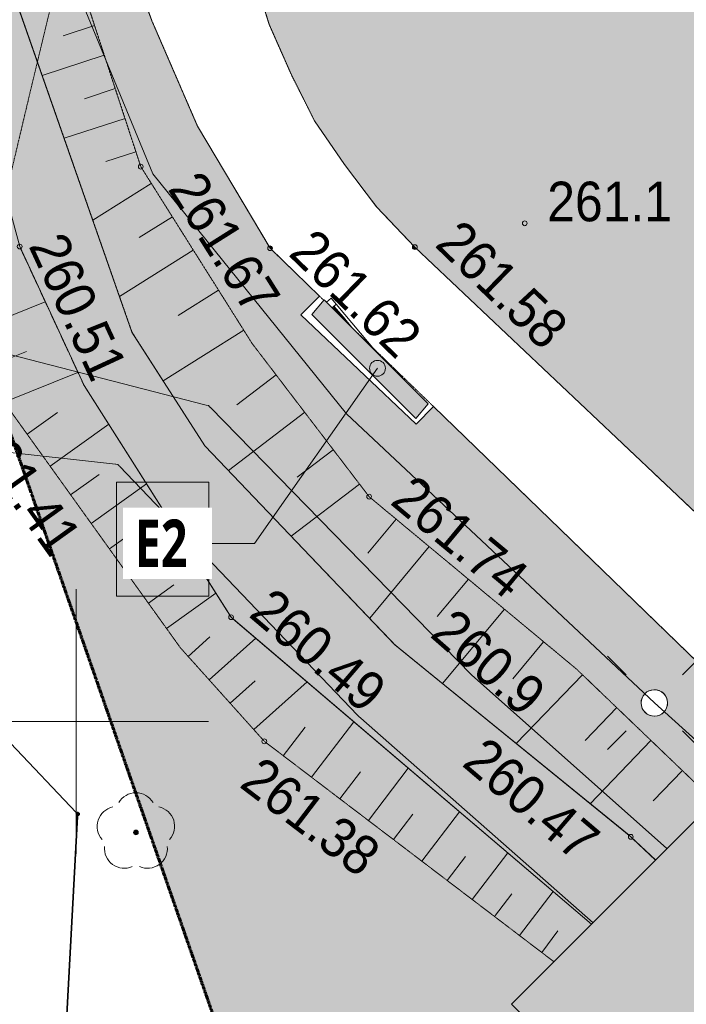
# Model space of a CAD drawing. Header units: millimetres. Extents: x -188930 to 271134, y -158090 to 283816.
# Tile 11 of 256: x -48343 to -35742, y 31502 to 50124. Entities that reach past the tile are written whole.
import ezdxf

# ---------------------------------------------------------------- set-up
doc = ezdxf.new("R2010")
doc.units = ezdxf.units.MM
for name, pattern in [('AA_ZAKRES', [5, 3, -1, 0, -1]), ('IMPORT-217-500 _2_', [4, 0, -1, 3, 0]), ('IMPORT-218-500', [2, 1, -1]), ('IMPORT-823-500', [3.5, 2.5, -1])]:
    doc.linetypes.add(name, pattern=pattern)
for name, color, linetype, lineweight in [('203-Punkt załamania granicy działki nie stabilizowany', 7, 'Continuous', 9), ('218-Granica użytku-2', 94, 'IMPORT-218-500', 9), ('25_2021_Modlnica_staw_dz223_mdcp_19042022_dwg-1', 7, 'Continuous', 9), ('A-DETL-GENF-1', 47, 'Continuous', 9), ('A-DETL-GENF-2', 141, 'Continuous', 9), ('A-DETL-GENF-3', 94, 'Continuous', 9), ('A-DETL-GENF-4', 9, 'Continuous', 9), ('A-DETL-THIN', 151, 'Continuous', 9), ('A-GENM', 13, 'Continuous', 9), ('EDZPD_219-1', 1, 'Continuous', 9), ('EDZPD_219-2', 94, 'Continuous', 9), ('EPUPR_250-1', 211, 'Continuous', 35), ('G-ANNO-TEXT-1', 170, 'Continuous', 9), ('G-ANNO-TEXT-2', 5, 'Continuous', 9), ('latarnia _punkt_', 7, 'Continuous', 9), ('przewód elektroenergetyczny _linia_-1', 1, 'Continuous', 9), ('punkt wysokościowy naturalny-Atr2', 7, 'Continuous', 9), ('PZT_ZAKRES', 10, 'AA_ZAKRES', 70), ('SDRPK_423-1', 7, 'IMPORT-217-500 _2_', 9), ('SZWPW_849-1', 4, 'Continuous', 9), ('SZZPZ_922', 7, 'Continuous', 9), ('SZZPZ_922-1', 94, 'Continuous', 9), ('Warstwa 60', 7, 'Continuous', 9), ('WUKPS_403', 7, 'Continuous', 9), ('WUKPS_820', 7, 'Continuous', 9), ('WUKPS_823-1', 7, 'IMPORT-823-500', 9), ('WUKPS_824-1', 7, 'IMPORT-823-500', 9), ('WWRPP_801', 7, 'Continuous', 9)]:
    doc.layers.add(name, color=color, linetype=linetype, lineweight=lineweight)
doc.styles.add('@Malgun Gothic_B', font='malgunbd.ttf', dxfattribs={"width": 0.75, "height": 900})
doc.styles.add('Arial_10', font='arial.ttf', dxfattribs={"width": 0.9, "height": 750})

# ---------------------------------------------------------------- blocks, each defined once
blk = doc.blocks.new('25_2021_Modlnica_staw_dz223_mdcp_19042022_dwg_SM01-V16-PZT-dwg')
at = {"layer": 'latarnia _punkt_'}
for p, q in [((-5300, 5310), (-8830, 8840)), ((5310, 5310), (8840, 8840)), ((-5300, -5300), (-8830, -8830)), ((5310, -5300), (8840, -8830))]:
    blk.add_line(p, q, dxfattribs=at)
blk.add_circle((0, 0), 2500, dxfattribs=at)
blk = doc.blocks.new('25_2021_Modlnica_staw_dz223_mdcp_19042022_dwg_922_38-1961500-PZT-dwg')
at = {"layer": 'SZZPZ_922'}
blk.add_hatch(color=256, dxfattribs=at).paths.add_polyline_path([(-12, -43), (22, -39), (32, -32), (45, 0), (43, 12), (32, 32), (0, 45), (-12, 43), (-32, 32), (-43, 12), (-43, -12), (-32, -32), (-19, -39)])
at = {"layer": 'SZZPZ_922-1'}
blk.add_circle((0, 0), 45, dxfattribs=at)
for centre, start, end in [((0, 375), 30.1471, 149.8529), ((-357, 116), 102.1471, 221.8529), ((357, 116), 318.1471, 77.8529), ((-220, -303), 174.1472, 293.8529), ((220, -303), 246.1471, 5.8529)]:
    blk.add_arc(centre, 375, start, end, dxfattribs=at)
blk = doc.blocks.new('25_2021_Modlnica_staw_dz223_mdcp_19042022_dwg_140_12-1961603-PZT-dwg')
at = {"layer": 'WUKPS_403'}
blk.add_circle((0, 0), 45, dxfattribs=at)
blk = doc.blocks.new('25_2021_Modlnica_staw_dz223_mdcp_19042022_dwg_140_41-1961633-PZT-dwg')
at = {"layer": 'WUKPS_403'}
blk.add_circle((0, 0), 45, dxfattribs=at)
blk = doc.blocks.new('25_2021_Modlnica_staw_dz223_mdcp_19042022_dwg_140_42-1961634-PZT-dwg')
at = {"layer": 'WUKPS_403'}
blk.add_circle((0, 0), 45, dxfattribs=at)
blk = doc.blocks.new('25_2021_Modlnica_staw_dz223_mdcp_19042022_dwg_140_43-1961635-PZT-dwg')
at = {"layer": 'WUKPS_403'}
blk.add_circle((0, 0), 45, dxfattribs=at)
blk = doc.blocks.new('25_2021_Modlnica_staw_dz223_mdcp_19042022_dwg_140_82-1961675-PZT-dwg')
at = {"layer": 'WUKPS_403'}
blk.add_circle((0, 0), 45, dxfattribs=at)
blk = doc.blocks.new('25_2021_Modlnica_staw_dz223_mdcp_19042022_dwg_140_100-1961694-PZT-dwg')
at = {"layer": 'WUKPS_403'}
blk.add_circle((0, 0), 45, dxfattribs=at)
blk = doc.blocks.new('25_2021_Modlnica_staw_dz223_mdcp_19042022_dwg_140_130-1961724-PZT-dwg')
at = {"layer": 'WWRPP_801'}
blk.add_circle((0, 0), 45, dxfattribs=at)
blk = doc.blocks.new('25_2021_Modlnica_staw_dz223_mdcp_19042022_dwg_140_210-1961804-PZT-dwg')
at = {"layer": 'WUKPS_403'}
blk.add_hatch(color=256, dxfattribs=at).paths.add_polyline_path([(35, -22), (43, -12), (43, 12), (32, 32), (0, 45), (-27, 29), (16, -10), (25, -16)])
blk.add_circle((0, 0), 45, dxfattribs=at)
blk = doc.blocks.new('25_2021_Modlnica_staw_dz223_mdcp_19042022_dwg_140_211-1961805-PZT-dwg')
at = {"layer": 'WUKPS_403'}
blk.add_hatch(color=256, dxfattribs=at).paths.add_polyline_path([(32, -32), (43, 1), (-43, 2), (-43, -12), (-32, -32), (-12, -43), (31, -32)])
blk.add_circle((0, 0), 45, dxfattribs=at)
blk = doc.blocks.new('25_2021_Modlnica_staw_dz223_mdcp_19042022_dwg_203-1961430-PZT-dwg')
at = {"layer": '203-Punkt załamania granicy działki nie stabilizowany'}
blk.add_hatch(color=256, dxfattribs=at).paths.add_polyline_path([(-37, -448), (305, -331), (444, -74), (396, 174), (37, 448), (-246, 377), (-444, 74), (-246, -357)])
blk = doc.blocks.new('25_2021_Modlnica_staw_dz223_mdcp_19042022_dwg-1821906-PZT-dwg')
at = {"layer": '218-Granica użytku-2', "flags": 128}
blk.add_lwpolyline([(-7430047, 2311144), (-7431836, 2308788), (-7441932, 2310093), (-7463271, 2304114), (-7469603, 2300999), (-7475568, 2295814), (-7496356, 2270945)], dxfattribs=at)
at = {"layer": 'EDZPD_219-1'}
for p, q in [((-7497265, 2272029), (-7492726, 2268100)), ((-7494759, 2267863), (-7498157, 2270056)), ((-7492778, 2261578), (-7494709, 2267797)), ((-7490541, 2256077), (-7492748, 2261497))]:
    blk.add_line(p, q, dxfattribs=at)
at = {"layer": 'EDZPD_219-1', "flags": 128}
for points in [[(-7492726, 2268100), (-7492693, 2268071), (-7492680, 2268031)], [(-7492679, 2268029), (-7490512, 2261296), (-7488664, 2256710)], [(-7494712, 2267804), (-7494723, 2267839), (-7494755, 2267861)], [(-7492748, 2261497), (-7492765, 2261538), (-7492778, 2261578)]]:
    blk.add_lwpolyline(points, dxfattribs=at)
at = {"layer": 'EDZPD_219-2'}
for p, q in [((-7498358, 2262298), (-7498886, 2264022)), ((-7500222, 2258952), (-7498367, 2262219))]:
    blk.add_line(p, q, dxfattribs=at)
at = {"layer": 'EDZPD_219-2', "flags": 128}
blk.add_lwpolyline([(-7498367, 2262219), (-7498345, 2262258), (-7498358, 2262298)], dxfattribs=at)
at = {"layer": 'EPUPR_250-1'}
for p, q in [((-7498886, 2264022), (-7498358, 2262298)), ((-7498367, 2262219), (-7500222, 2258952))]:
    blk.add_line(p, q, dxfattribs=at)
at = {"layer": 'EPUPR_250-1', "flags": 128}
blk.add_lwpolyline([(-7498358, 2262298), (-7498345, 2262258), (-7498367, 2262219)], dxfattribs=at)
at = {"layer": 'przewód elektroenergetyczny _linia_-1', "flags": 128}
blk.add_lwpolyline([(-7422540, 2248438), (-7422400, 2257881), (-7422625, 2261132), (-7426663, 2270480), (-7430804, 2274976), (-7436786, 2278824), (-7438169, 2279524), (-7444190, 2280666), (-7456347, 2281489), (-7459724, 2281953), (-7466695, 2283657), (-7477669, 2288225), (-7482361, 2288516), (-7486043, 2286640), (-7487416, 2284196), (-7490591, 2279566), (-7491404, 2276295), (-7491678, 2272466), (-7490425, 2266771), (-7487651, 2259281), (-7486876, 2257312)], dxfattribs=at)
at = {"layer": 'SDRPK_423-1'}
for p, q in [((-7489853, 2268884), (-7490309, 2270177)), ((-7487872, 2269046), (-7487866, 2269025)), ((-7487861, 2269011), (-7487848, 2268976)), ((-7487848, 2268976), (-7482719, 2254967)), ((-7484669, 2254194), (-7489596, 2268158))]:
    blk.add_line(p, q, dxfattribs=at)
at = {"layer": 'SDRPK_423-1', "flags": 128}
for points in [[(-7490326, 2270261), (-7490522, 2272897), (-7490406, 2275063), (-7490301, 2276002), (-7489971, 2277260)], [(-7487993, 2276869), (-7488452, 2274009), (-7488500, 2272977), (-7488497, 2271997), (-7488358, 2271011), (-7488170, 2270021), (-7487876, 2269059)], [(-7490309, 2270177), (-7490323, 2270217), (-7490326, 2270256)]]:
    blk.add_lwpolyline(points, dxfattribs=at)
at = {"layer": 'SZWPW_849-1'}
for p, q in [((-7494547, 2272309), (-7494546, 2272348)), ((-7490578, 2256065), (-7494076, 2264259)), ((-7489181, 2257220), (-7489193, 2257246)), ((-7489162, 2257172), (-7489175, 2257207)), ((-7488955, 2256612), (-7489162, 2257172))]:
    blk.add_line(p, q, dxfattribs=at)
at = {"layer": 'SZWPW_849-1', "flags": 128}
for points in [[(-7489195, 2257253), (-7491551, 2262452), (-7493092, 2267423), (-7493367, 2269962), (-7492444, 2277275), (-7492007, 2279168)], [(-7494097, 2264341), (-7494627, 2269462), (-7494547, 2272309)], [(-7494081, 2264272), (-7494092, 2264297), (-7494096, 2264337)]]:
    blk.add_lwpolyline(points, dxfattribs=at)
at = {"layer": 'Warstwa 60'}
for p, q in [((-7496479, 2266076), (-7498359, 2262297)), ((-7498359, 2262297), (-7496479, 2266076)), ((-7498359, 2262297), (-7498387, 2262241)), ((-7498387, 2262241), (-7498359, 2262297))]:
    blk.add_line(p, q, dxfattribs=at)
at = {"layer": 'Warstwa 60', "flags": 128}
blk.add_lwpolyline([(-7499831, 2264952), (-7497592, 2263838), (-7495354, 2262724)], dxfattribs=at)
blk.add_lwpolyline([(-7498387, 2262241), (-7498706, 2261599)], close=True, dxfattribs=at)
at = {"layer": 'WUKPS_820'}
for p, q in [((-7491415, 2275467), (-7492033, 2275558)), ((-7492724, 2275061), (-7491501, 2274882)), ((-7491598, 2274224), (-7492202, 2274312)), ((-7492881, 2273813), (-7491683, 2273638)), ((-7491780, 2272980), (-7492372, 2273066)), ((-7493086, 2272186), (-7491786, 2272316)), ((-7491711, 2271574), (-7492446, 2271500)), ((-7494578, 2271204), (-7495974, 2271310)), ((-7493276, 2270668), (-7491637, 2270832)), ((-7496029, 2270577), (-7495314, 2270523)), ((-7491548, 2269942), (-7492447, 2269852)), ((-7494620, 2269734), (-7496084, 2269845)), ((-7496000, 2269113), (-7495306, 2269225)), ((-7493249, 2268872), (-7491458, 2269051)), ((-7494536, 2268598), (-7495882, 2268381)), ((-7491288, 2268024), (-7492203, 2267848)), ((-7495776, 2267722), (-7495122, 2267828)), ((-7494400, 2267269), (-7495669, 2267064)), ((-7492901, 2266805), (-7491119, 2267148)), ((-7495575, 2266478), (-7494957, 2266578)), ((-7490951, 2266272), (-7491793, 2266110)), ((-7494270, 2266013), (-7495468, 2265819)), ((-7492391, 2265161), (-7490796, 2265469)), ((-7495373, 2265234), (-7494791, 2265328)), ((-7494148, 2264831), (-7495279, 2264648)), ((-7490471, 2264567), (-7491235, 2264231)), ((-7495148, 2263994), (-7494616, 2264141)), ((-7493848, 2263736), (-7494990, 2263421)), ((-7491755, 2263112), (-7490143, 2263823)), ((-7494832, 2262848), (-7494223, 2263016)), ((-7489755, 2262942), (-7490596, 2262572)), ((-7493349, 2262563), (-7494654, 2262202)), ((-7491072, 2261392), (-7489397, 2262130)), ((-7494376, 2261513), (-7493767, 2261813)), ((-7492894, 2261493), (-7494078, 2260909)), ((-7489009, 2261250), (-7489842, 2260883)), ((-7493780, 2260304), (-7493204, 2260588)), ((-7490330, 2259755), (-7488630, 2260364)), ((-7492365, 2260251), (-7493482, 2259700)), ((-7493217, 2259163), (-7492673, 2259431)), ((-7488327, 2259519), (-7489142, 2259227)), ((-7491865, 2259079), (-7492919, 2258559)), ((-7489585, 2258115), (-7488024, 2258675)), ((-7492654, 2258022), (-7492142, 2258274)), ((-7491394, 2257975), (-7492389, 2257484)), ((-7487746, 2257900), (-7488495, 2257632)), ((-7492157, 2257014), (-7491673, 2257253)), ((-7490953, 2256941), (-7491892, 2256477)), ((-7491660, 2256007), (-7491204, 2256233))]:
    blk.add_line(p, q, dxfattribs=at)
at = {"layer": 'WUKPS_823-1'}
for p, q in [((-7491817, 2272731), (-7491823, 2272687)), ((-7491823, 2272680), (-7491819, 2272644)), ((-7490748, 2265220), (-7490747, 2265211)), ((-7494584, 2261951), (-7494578, 2261927)), ((-7494572, 2261910), (-7494566, 2261897)), ((-7494564, 2261893), (-7494559, 2261884)), ((-7494556, 2261878), (-7491530, 2255743))]:
    blk.add_line(p, q, dxfattribs=at)
at = {"layer": 'WUKPS_823-1', "flags": 128}
for points in [[(-7489288, 2286342), (-7491137, 2277370), (-7491817, 2272731)], [(-7491819, 2272644), (-7491429, 2268754), (-7490748, 2265220)], [(-7496088, 2269654), (-7495208, 2264209), (-7494587, 2261959)], [(-7490745, 2265205), (-7490740, 2265177), (-7490729, 2265151)], [(-7490723, 2265137), (-7488681, 2260505), (-7487465, 2257114)]]:
    blk.add_lwpolyline(points, dxfattribs=at)
at = {"layer": 'WUKPS_824-1'}
for p, q in [((-7494546, 2272348), (-7494547, 2272309)), ((-7494076, 2264259), (-7490578, 2256065)), ((-7489193, 2257246), (-7489181, 2257220)), ((-7489175, 2257207), (-7489162, 2257172)), ((-7489162, 2257172), (-7488955, 2256612))]:
    blk.add_line(p, q, dxfattribs=at)
at = {"layer": 'WUKPS_824-1', "flags": 128}
for points in [[(-7492007, 2279168), (-7492444, 2277275), (-7493367, 2269962), (-7493092, 2267423), (-7491551, 2262452), (-7489195, 2257253)], [(-7494547, 2272309), (-7494627, 2269462), (-7494097, 2264341)], [(-7494096, 2264337), (-7494092, 2264297), (-7494081, 2264272)]]:
    blk.add_lwpolyline(points, dxfattribs=at)
for name, p, rotation in [('25_2021_Modlnica_staw_dz223_mdcp_19042022_dwg_140_100-1961694-PZT-dwg', (-7491823, 2272687), 279.1800677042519), ('25_2021_Modlnica_staw_dz223_mdcp_19042022_dwg_140_41-1961633-PZT-dwg', (-7494546, 2272354), 257.0026189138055), ('25_2021_Modlnica_staw_dz223_mdcp_19042022_dwg_140_210-1961804-PZT-dwg', (-7490323, 2270217), 321.4684371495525), ('25_2021_Modlnica_staw_dz223_mdcp_19042022_dwg_140_211-1961805-PZT-dwg', (-7487863, 2269017), 289.4372716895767), ('25_2021_Modlnica_staw_dz223_mdcp_19042022_dwg_140_130-1961724-PZT-dwg', (-7485803, 2268494), 333.5405744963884), ('25_2021_Modlnica_staw_dz223_mdcp_19042022_dwg_140_82-1961675-PZT-dwg', (-7490740, 2265177), 287.3031198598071), ('25_2021_Modlnica_staw_dz223_mdcp_19042022_dwg_140_42-1961634-PZT-dwg', (-7494092, 2264297), 268.3959437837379), ('25_2021_Modlnica_staw_dz223_mdcp_19042022_dwg_922_38-1961500-PZT-dwg', (-7497516, 2261455), 333.5405744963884), ('25_2021_Modlnica_staw_dz223_mdcp_19042022_dwg_140_12-1961603-PZT-dwg', (-7494575, 2261916), 284.8815211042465), ('25_2021_Modlnica_staw_dz223_mdcp_19042022_dwg_140_43-1961635-PZT-dwg', (-7489178, 2257213), 293.1182473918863)]:
    blk.add_blockref(name, p, dxfattribs=dict(rotation=rotation))
at = {"xscale": 0.1, "yscale": 0.1, "zscale": 0.1, "rotation": 333.5405744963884}
for name, p in [('25_2021_Modlnica_staw_dz223_mdcp_19042022_dwg_203-1961430-PZT-dwg', (-7498345, 2262258)), ('25_2021_Modlnica_staw_dz223_mdcp_19042022_dwg_SM01-V16-PZT-dwg', (-7487651, 2259281))]:
    blk.add_blockref(name, p, dxfattribs=at)
at = {"layer": 'punkt wysokościowy naturalny-Atr2', "insert": (-7490208, 2262601), "char_height": 750, "width": 2809.72, "attachment_point": 1, "rotation": 292.2506, "line_spacing_factor": 0.941778, "style": 'Arial_10'}
blk.add_mtext('260.9', dxfattribs=at)
at = {"layer": 'WUKPS_403', "char_height": 750, "width": 3434.11, "attachment_point": 1, "line_spacing_factor": 0.941778, "style": 'Arial_10'}
for s, insert, rotation in [('260.51', (-7493646, 2272276), 268.3959), ('261.67', (-7490818, 2272164), 275.7227), ('261.62', (-7489376, 2270214), 289.4373), ('261.41', (-7496365, 2269763), 279.1801), ('261.58', (-7486823, 2269131), 289.4373), ('261.74', (-7489773, 2265201), 293.7853), ('260.49', (-7493110, 2264478), 293.1182), ('261.38', (-7494722, 2261710), 296.2539), ('260.47', (-7490759, 2260156), 293.1182)]:
    blk.add_mtext(s, dxfattribs=dict(at, insert=insert, rotation=rotation))
at = {"layer": 'WWRPP_801', "insert": (-7485071, 2269010), "char_height": 750, "width": 2809.72, "attachment_point": 1, "rotation": 333.5406, "line_spacing_factor": 0.941778, "style": 'Arial_10'}
blk.add_mtext('261.1', dxfattribs=at)
blk = doc.blocks.new('Mentor Premium_Iactare - Mentor Premium_Iactare-1782934-PZT-dwg')
at = {"layer": 'A-GENM'}
for p, q in [((645, 56), (1175, 56)), ((898, 56), (645, 56)), ((898, 79), (898, 56)), ((898, 56), (1175, 56)), ((1175, 79), (903, 79)), ((1175, 79), (903, 79)), ((1175, 0), (1175, 103)), ((1175, 103), (1175, 0)), ((1175, 103), (1175, 0)), ((1175, 0), (1175, 103)), ((1175, 56), (1175, 79)), ((1175, 79), (1175, 56)), ((1175, 0), (1325, 0)), ((1325, 0), (1325, 116)), ((1325, 116), (1325, 0)), ((1175, 0), (0, 0)), ((0, 0), (1175, 0)), ((1325, 0), (1175, 0))]:
    blk.add_line(p, q, dxfattribs=at)

msp = doc.modelspace()

# ---------------------------------------------------------------- hatches: boundary and pattern name
at = {"layer": 'A-DETL-GENF-1'}
msp.add_hatch(color=256, dxfattribs=at).paths.add_polyline_path([(-40852, 42582), (-40620, 42859), (-42588, 44827), (-42820, 44550), (-41049, 42780)])
at = {"layer": 'A-DETL-GENF-2'}
h = msp.add_hatch(color=256, dxfattribs=at)
h.paths.add_polyline_path([(-15856, 14908), (-15657, 15771), (-16174, 15833), (-18968, 16918), (-20474, 18115), (-23604, 20941), (-25921, 23024), (-30026, 27239), (-33101, 31202), (-34501, 32518), (-35683, 31332), (-28897, 23953), (-24722, 19848), (-19205, 15324), (-18017, 15062), (-16174, 14930)])
h.paths.add_polyline_path([(-37532, 33018), (-36323, 34231), (-36836, 34707), (-41250, 38302), (-44844, 42066), (-46222, 44217), (-48654, 51175), (-49124, 53150), (-49994, 57789), (-50175, 59504), (-51150, 62454), (-52268, 61996), (-51502, 59666), (-51573, 57984), (-51744, 57227), (-49961, 51785), (-48329, 45802), (-47127, 43208), (-44334, 38811), (-39044, 34305)])
h.paths.add_polyline_path([(4314, 35811), (9884, 37451), (15924, 41331), (17404, 41241), (19534, 44391), (19014, 45231), (19494, 47351), (20094, 53481), (18344, 59821), (14204, 66211), (9784, 69771), (2264, 71351), (-5796, 69691), (-15126, 63691), (-21896, 61101), (-25872, 60417), (-31356, 60871), (-35566, 59571), (-37606, 57001), (-38036, 53971), (-34866, 49461), (-29686, 48641), (-22336, 48521), (-17616, 47521), (-14626, 45711), (-8836, 38891), (-4026, 36251), (3065, 35877)])
at = {"layer": 'A-DETL-GENF-3'}
h = msp.add_hatch(color=256, dxfattribs=at)
h.paths.add_polyline_path([(-35525, 4979), (-27548, 6868), (-32571, 11217), (-32311, 11517), (-35832, 14569), (-36465, 18158), (-39612, 22044), (-40870, 29181), (-38796, 31255), (-39044, 31502), (-37532, 33018), (-44357, 38838), (-47127, 43208), (-48350, 45859), (-49961, 51785), (-51742, 57237), (-51573, 57984), (-51506, 59681), (-52268, 61996), (-54990, 60879), (-35832, 5861)])
h.paths.add_polyline_path([(-24549, 7578), (-17143, 9331), (-15856, 14908), (-18083, 15071), (-19205, 15324), (-24722, 19848), (-28988, 24045), (-35683, 31332), (-37273, 29737), (-37521, 29984), (-38935, 28570), (-37920, 22815), (-34773, 18929), (-34171, 15514), (-31131, 12879), (-30934, 13106), (-24932, 7909)])
h.paths.add_polyline_path([(-15657, 15771), (-14487, 20839), (32570, 35225), (57174, 19146), (62144, 21184), (60594, 24451), (59174, 23791), (58384, 25601), (59684, 26331), (58644, 27761), (57564, 28031), (53654, 27011), (50684, 26831), (46544, 28291), (44303, 29619), (35174, 35651), (25064, 42531), (24194, 42791), (23348, 42419), (21791, 39906), (20678, 38080), (20311, 37529), (18764, 35590), (18098, 34823), (17130, 33947), (17954, 32771), (14144, 30541), (13429, 31688), (12215, 31092), (11327, 30705), (9393, 30026), (8440, 29873), (7476, 29645), (6468, 29510), (5481, 29529), (2375, 29530), (1456, 29539), (474, 29426), (-502, 29222), (-1440, 28861), (-2359, 28465), (-3210, 27988), (-4020, 27466), (-5111, 26838), (-4832, 26152), (-6847, 25377), (-7081, 26036), (-7752, 25891), (-8758, 25801), (-9737, 25857), (-10824, 26095), (-11723, 26387), (-14026, 27501), (-15274, 28130), (-16241, 28622), (-23129, 30445), (-28772, 32531), (-32480, 34545), (-34501, 32518), (-33101, 31202), (-29963, 27167), (-25921, 23024), (-21733, 19254), (-20474, 18115), (-18968, 16918), (-16174, 15833), (-15711, 15777)])
h.paths.add_polyline_path([(60034, 20492), (59970, 20506), (59930, 20522), (59885, 20553), (59848, 20593), (59814, 20655), (59798, 20712), (59795, 20758), (59798, 20798), (59814, 20850), (59840, 20898), (59875, 20940), (59918, 20973), (59985, 21000), (60029, 21009), (60098, 21006), (60141, 20995), (60190, 20971), (60233, 20938), (60268, 20896), (60294, 20847), (60310, 20790), (60313, 20744), (60310, 20704), (60294, 20652), (60268, 20604), (60233, 20563), (60190, 20529), (60141, 20506), (60084, 20493), (60050, 20492)])
h.paths.add_polyline_path([(66842, 23111), (69177, 24069), (67424, 27821), (72284, 29961), (74085, 26082), (79386, 28256), (71423, 44256), (59391, 38267), (64247, 28497), (64210, 28479), (65831, 25174)])
h.paths.add_polyline_path([(57430, 26403), (57377, 26413), (57326, 26433), (57282, 26464), (57244, 26504), (57216, 26550), (57194, 26628), (57192, 26668), (57198, 26719), (57216, 26772), (57244, 26819), (57282, 26858), (57326, 26889), (57363, 26907), (57440, 26920), (57488, 26918), (57535, 26907), (57574, 26891), (57619, 26860), (57657, 26820), (57685, 26774), (57706, 26701), (57709, 26654), (57706, 26615), (57691, 26563), (57665, 26515), (57629, 26473), (57572, 26433), (57519, 26413), (57474, 26404), (57440, 26403)])
h.paths.add_polyline_path([(-18839, 27885), (-18895, 27890), (-18948, 27907), (-18996, 27935), (-19037, 27974), (-19068, 28020), (-19091, 28094), (-19096, 28128), (-19088, 28193), (-19065, 28252), (-19030, 28301), (-19007, 28326), (-18960, 28357), (-18886, 28380), (-18852, 28385), (-18783, 28376), (-18731, 28356), (-18685, 28324), (-18646, 28283), (-18618, 28234), (-18600, 28176), (-18597, 28130), (-18600, 28086), (-18618, 28032), (-18646, 27984), (-18685, 27944), (-18731, 27913), (-18804, 27890)])
h.paths.add_polyline_path([(-8452, 27911), (-7488, 28089), (-6504, 28457), (-5559, 28967), (-3904, 29921), (-2991, 30423), (-2086, 30791), (-1154, 31114), (-136, 31326), (802, 31481), (1818, 31597), (2848, 31632), (6811, 31634), (7754, 31763), (8756, 31985), (10659, 32667), (14284, 34401), (15139, 34963), (15980, 35627), (16647, 36250), (17948, 37773), (18514, 38625), (20372, 41518), (21711, 43760), (22924, 46561), (23504, 50301), (23606, 51846), (23563, 53060), (23516, 53771), (23224, 54826), (21853, 58495), (21461, 59688), (19567, 64089), (19077, 65043), (18587, 65786), (17965, 66597), (15801, 68687), (13567, 70526), (12182, 71454), (11838, 71686), (10909, 72121), (7811, 73192), (7091, 73392), (5135, 73804), (4047, 73931), (556, 74007), (-2175, 73705), (-3782, 73438), (-5245, 72904), (-11590, 70507), (-16896, 68321), (-19602, 67043), (-20542, 66684), (-21839, 66089), (-23074, 65741), (-24124, 65399), (-25266, 65097), (-26215, 65178), (-27168, 65140), (-28485, 65205), (-33263, 65850), (-34175, 65857), (-35239, 65715), (-36220, 65560), (-39308, 64557), (-40111, 64350), (-40973, 63932), (-41745, 63334), (-42435, 62433), (-42945, 61661), (-43345, 60753), (-44512, 56117), (-44682, 55018), (-44667, 54473), (-44499, 52828), (-43625, 50030), (-43208, 49084), (-42769, 48208), (-42141, 47303), (-41596, 46585), (-40826, 45778), (-29972, 35504), (-27708, 34289), (-25146, 33261), (-15655, 30536), (-13995, 29934), (-13098, 29380), (-11310, 28472), (-10413, 28197), (-9407, 27982), (-9172, 27965)])
h.paths.add_polyline_path([(680, 28040), (615, 28048), (571, 28062), (523, 28090), (482, 28129), (451, 28176), (428, 28249), (423, 28283), (431, 28348), (451, 28402), (482, 28449), (525, 28490), (574, 28518), (633, 28535), (667, 28540), (735, 28531), (788, 28511), (834, 28480), (873, 28439), (901, 28389), (918, 28331), (923, 28297), (918, 28241), (901, 28188), (873, 28139), (813, 28085), (772, 28062), (735, 28048)])
h.paths.add_polyline_path([(67747, 28781), (67634, 28793), (67571, 28810), (67498, 28842), (67424, 28891), (67390, 28918), (67338, 28976), (67295, 29042), (67254, 29145), (67242, 29190), (67234, 29268), (67242, 29366), (67263, 29444), (67295, 29517), (67328, 29571), (67389, 29641), (67457, 29696), (67508, 29726), (67603, 29762), (67678, 29776), (67739, 29780), (67834, 29769), (67890, 29755), (67960, 29726), (68017, 29693), (68078, 29644), (68146, 29561), (68185, 29493), (68213, 29417), (68226, 29373), (68234, 29294), (68230, 29216), (68204, 29115), (68185, 29066), (68146, 28998), (68097, 28937), (68039, 28885), (67973, 28842), (67901, 28810), (67825, 28789)])
h.paths.add_polyline_path([(81379, 29011), (85076, 30424), (76821, 47009), (73294, 45254), (80675, 30424)])
h.paths.add_polyline_path([(50184, 30781), (53022, 31383), (57144, 32547), (54088, 38688), (53506, 38399), (52383, 40655), (52965, 40944), (49899, 47104), (49317, 46814), (48194, 49070), (48776, 49360), (45488, 55966), (44906, 55677), (43783, 57933), (44365, 58223), (42476, 62018), (26736, 54185), (27642, 52311), (28614, 52761), (30274, 49251), (29364, 48751), (33334, 40221), (33904, 39291), (34804, 38481), (36384, 37381), (45357, 31493), (45394, 31471), (46414, 31069), (47990, 30864)])
h.paths.add_polyline_path([(77586, 30946), (77229, 31662), (77364, 31729), (77720, 31013)])
h.paths.add_polyline_path([(63701, 31281), (63645, 31286), (63592, 31303), (63543, 31331), (63503, 31370), (63472, 31417), (63449, 31490), (63444, 31524), (63452, 31589), (63472, 31643), (63503, 31690), (63533, 31722), (63595, 31759), (63653, 31776), (63701, 31780), (63756, 31772), (63808, 31752), (63855, 31721), (63894, 31680), (63922, 31630), (63939, 31572), (63944, 31538), (63936, 31473), (63915, 31417), (63884, 31370), (63842, 31331), (63793, 31303), (63735, 31286)])
h.paths.add_polyline_path([(80137, 32216), (79781, 32932), (79915, 32999), (80272, 32283)])
h.paths.add_polyline_path([(76516, 33095), (76160, 33811), (76294, 33878), (76651, 33162)])
h.paths.add_polyline_path([(-36323, 34231), (-34037, 36524), (-40519, 42805), (-40848, 42477), (-43026, 44539), (-42673, 44893), (-43610, 45801), (-44983, 48112), (-45844, 50102), (-46168, 50990), (-46792, 53984), (-46711, 54935), (-46424, 56970), (-46231, 57980), (-45513, 60871), (-45499, 60934), (-45229, 61517), (-46216, 62091), (-44026, 65321), (-43246, 64831), (-42036, 65682), (-41151, 66057), (-40678, 66184), (-40847, 66680), (-51150, 62454), (-50174, 59497), (-49994, 57789), (-49099, 53034), (-48654, 51175), (-46222, 44217), (-44844, 42066), (-41250, 38302), (-36743, 34625)])
h.paths.add_polyline_path([(19761, 34271), (19696, 34279), (19642, 34299), (19603, 34321), (19563, 34360), (19526, 34422), (19509, 34480), (19504, 34514), (19512, 34579), (19532, 34633), (19563, 34680), (19603, 34719), (19652, 34748), (19713, 34766), (19761, 34770), (19816, 34762), (19868, 34742), (19915, 34711), (19954, 34670), (19982, 34620), (19999, 34562), (20004, 34528), (19999, 34472), (19982, 34419), (19954, 34370), (19915, 34330), (19868, 34299), (19816, 34279)])
h.paths.add_polyline_path([(79068, 34365), (78711, 35081), (78846, 35148), (79202, 34432)])
h.paths.add_polyline_path([(4314, 35811), (-4026, 36251), (-8836, 38891), (-14626, 45711), (-17616, 47521), (-22336, 48521), (-29686, 48641), (-34866, 49461), (-38036, 53971), (-37606, 57001), (-35566, 59571), (-31356, 60871), (-25870, 60417), (-21896, 61101), (-15126, 63691), (-5796, 69691), (2264, 71351), (9784, 69771), (14204, 66211), (18344, 59821), (20094, 53481), (19494, 47351), (19014, 45231), (19534, 44391), (17404, 41241), (15924, 41331), (9884, 37451), (5254, 36088)])
h.paths.add_polyline_path([(-36339, 36951), (-36404, 36959), (-36458, 36979), (-36497, 37001), (-36537, 37040), (-36569, 37089), (-36591, 37160), (-36596, 37194), (-36588, 37259), (-36568, 37313), (-36546, 37352), (-36507, 37392), (-36445, 37429), (-36387, 37446), (-36353, 37451), (-36297, 37446), (-36244, 37429), (-36195, 37401), (-36146, 37350), (-36118, 37300), (-36101, 37242), (-36096, 37208), (-36104, 37143), (-36124, 37089), (-36155, 37042), (-36195, 37003), (-36244, 36974), (-36284, 36959), (-36323, 36953)])
h.paths.add_polyline_path([(74289, 37571), (73932, 38287), (74066, 38354), (74423, 37638)])
h.paths.add_polyline_path([(78291, 38351), (78235, 38356), (78182, 38373), (78133, 38401), (78093, 38440), (78056, 38502), (78039, 38560), (78034, 38594), (78042, 38659), (78062, 38713), (78093, 38760), (78133, 38799), (78170, 38823), (78238, 38845), (78291, 38850), (78346, 38842), (78398, 38822), (78445, 38791), (78475, 38762), (78506, 38716), (78530, 38639), (78533, 38595), (78529, 38552), (78512, 38499), (78484, 38450), (78445, 38410), (78383, 38373), (78325, 38356)])
h.paths.add_polyline_path([(78791, 38631), (78726, 38639), (78664, 38663), (78623, 38691), (78584, 38733), (78562, 38767), (78538, 38843), (78535, 38887), (78539, 38930), (78563, 38996), (78594, 39042), (78635, 39081), (78685, 39109), (78743, 39126), (78777, 39131), (78846, 39122), (78898, 39102), (78935, 39081), (78975, 39042), (79012, 38980), (79029, 38922), (79034, 38888), (79026, 38823), (79006, 38769), (78984, 38730), (78945, 38690), (78898, 38659), (78846, 38639)])
h.paths.add_polyline_path([(76840, 38841), (76484, 39557), (76618, 39624), (76974, 38908), (76844, 38843)])
h.paths.add_polyline_path([(72128, 41913), (71771, 42629), (71905, 42696), (72262, 41980)])
h.paths.add_polyline_path([(37553, 42264), (37483, 42271), (37425, 42290), (37373, 42319), (37327, 42359), (37291, 42406), (37265, 42460), (37249, 42522), (37245, 42556), (37252, 42626), (37265, 42671), (37300, 42735), (37338, 42780), (37371, 42809), (37423, 42838), (37503, 42859), (37553, 42863), (37611, 42855), (37652, 42844), (37718, 42807), (37751, 42782), (37799, 42721), (37825, 42667), (37840, 42605), (37845, 42572), (37840, 42513), (37825, 42456), (37799, 42404), (37762, 42357), (37718, 42319), (37667, 42290), (37611, 42271)])
h.paths.add_polyline_path([(29454, 42391), (29784, 43041), (26104, 50291), (25764, 50381), (25444, 50121), (24774, 45931), (24914, 45291), (25264, 44841), (28644, 42481), (29148, 42425)])
h.paths.add_polyline_path([(74679, 43183), (74323, 43899), (74457, 43966), (74813, 43250)])
h.paths.add_polyline_path([(31491, 46731), (31435, 46736), (31380, 46754), (31333, 46781), (31293, 46820), (31256, 46882), (31239, 46940), (31234, 46974), (31242, 47039), (31262, 47093), (31294, 47142), (31335, 47181), (31385, 47209), (31443, 47226), (31477, 47231), (31533, 47226), (31586, 47209), (31645, 47171), (31684, 47130), (31712, 47080), (31729, 47022), (31734, 46988), (31726, 46923), (31706, 46869), (31674, 46820), (31632, 46781), (31583, 46753), (31525, 46736)])
h.paths.add_polyline_path([(72403, 47044), (75930, 48800), (53652, 93562), (50125, 91807), (72350, 47152)])
h.paths.add_polyline_path([(30421, 48041), (30365, 48046), (30312, 48063), (30263, 48091), (30223, 48130), (30192, 48177), (30169, 48250), (30164, 48284), (30172, 48349), (30192, 48403), (30223, 48450), (30274, 48496), (30315, 48519), (30373, 48536), (30421, 48540), (30476, 48532), (30528, 48512), (30575, 48481), (30614, 48440), (30642, 48390), (30659, 48332), (30664, 48298), (30656, 48233), (30636, 48179), (30614, 48140), (30562, 48091), (30513, 48063), (30455, 48046)])
h.paths.add_polyline_path([(25883, 56128), (41531, 63917), (41077, 64829), (40495, 64540), (39372, 66796), (39954, 67086), (36639, 73746), (36057, 73457), (34934, 75713), (35516, 76002), (32228, 82609), (31646, 82320), (30523, 84576), (31105, 84865), (31105, 84876), (31049, 84997), (30909, 85325), (30781, 85658), (30665, 85995), (30560, 86335), (30456, 86730), (30380, 87066), (30320, 87378), (30265, 87730), (30222, 88084), (30191, 88440), (30174, 88796), (30169, 89153), (30177, 89509), (30184, 89691), (30226, 90189), (30265, 90504), (30313, 90816), (30393, 91227), (30432, 91412), (29801, 91564), (29907, 91976), (30011, 92326), (30137, 92703), (30281, 93082), (30434, 93446), (30600, 93803), (30761, 94121), (30933, 94434), (31117, 94743), (31335, 95081), (31515, 95342), (31730, 95632), (31987, 95954), (32206, 96210), (32433, 96458), (32685, 96718), (32947, 96969), (33238, 97229), (33496, 97444), (33782, 97667), (34076, 97881), (34377, 98085), (34685, 98279), (34999, 98462), (35320, 98634), (35704, 98822), (36102, 98997), (36430, 99128), (36762, 99247), (37140, 99369), (37465, 99461), (37784, 99542), (38093, 99610), (38426, 99672), (38891, 99740), (39157, 99771), (39524, 99802), (39893, 99820), (40418, 99822), (40774, 99810), (40999, 99797), (41483, 99750), (41836, 99702), (42186, 99643), (42534, 99573), (42879, 99491), (43319, 99368), (43647, 99263), (43975, 99147), (44302, 99018), (44560, 98910), (44301, 98314), (44753, 98098), (45069, 97932), (45353, 97770), (45656, 97583), (45952, 97386), (46241, 97178), (46522, 96961), (46663, 96847), (46927, 96620), (47183, 96383), (47431, 96138), (47670, 95884), (47900, 95622), (48202, 95246), (48332, 95075), (48534, 94790), (48726, 94499), (48909, 94197), (49145, 93769), (49239, 93588), (52766, 95343), (44000, 112949), (31004, 112211), (14784, 104505), (29035, 75871), (21513, 72127), (-3209, 82116), (-37113, 68211), (-36855, 67414), (-36357, 67589), (-35205, 67841), (-34288, 68006), (-33447, 67870), (-28360, 67307), (-27004, 67243), (-26467, 67216), (-25536, 67225), (-24493, 67394), (-24533, 67518), (-25655, 67385), (-25693, 67743), (-24637, 67870), (-22407, 68730), (-22193, 68226), (-17563, 70191), (-12570, 72403), (-5924, 74958), (-5798, 74990), (-6036, 75951), (-2376, 76891), (-2184, 75895), (902, 76170), (4800, 75953), (7838, 75331), (8796, 75057), (8928, 75518), (9203, 75434), (9280, 75637), (11010, 74989), (10974, 74893), (11030, 74875), (10885, 74455), (14085, 72717), (17463, 70069), (20184, 67076), (21293, 65329), (25856, 56183)])
h.paths.add_polyline_path([(-47229, 59361), (-47285, 59366), (-47338, 59383), (-47397, 59421), (-47427, 59450), (-47464, 59512), (-47481, 59570), (-47486, 59604), (-47478, 59669), (-47458, 59723), (-47436, 59762), (-47387, 59809), (-47338, 59838), (-47298, 59853), (-47243, 59861), (-47178, 59853), (-47124, 59833), (-47075, 59801), (-47036, 59760), (-47008, 59710), (-46991, 59652), (-46986, 59618), (-46991, 59562), (-47008, 59509), (-47036, 59460), (-47075, 59420), (-47137, 59383), (-47195, 59366)])
h.paths.add_polyline_path([(-46234, 60670), (-46299, 60678), (-46343, 60692), (-46392, 60720), (-46432, 60759), (-46469, 60821), (-46486, 60879), (-46491, 60913), (-46483, 60978), (-46463, 61032), (-46432, 61079), (-46392, 61118), (-46343, 61147), (-46303, 61162), (-46248, 61170), (-46192, 61165), (-46127, 61141), (-46080, 61110), (-46041, 61069), (-46019, 61035), (-45996, 60961), (-45991, 60927), (-45996, 60871), (-46013, 60818), (-46041, 60769), (-46080, 60729), (-46139, 60693), (-46179, 60678), (-46231, 60671)])
h.paths.add_polyline_path([(22701, 64771), (22632, 64780), (22592, 64793), (22543, 64821), (22503, 64860), (22466, 64922), (22449, 64980), (22444, 65014), (22452, 65079), (22472, 65133), (22503, 65180), (22543, 65219), (22592, 65248), (22653, 65266), (22687, 65271), (22756, 65262), (22808, 65242), (22855, 65211), (22885, 65182), (22922, 65120), (22939, 65062), (22944, 65028), (22939, 64972), (22916, 64909), (22894, 64870), (22855, 64830), (22793, 64793), (22735, 64776)])
h.paths.add_polyline_path([(24376, 68406), (24301, 68414), (24240, 68434), (24184, 68465), (24136, 68506), (24106, 68541), (24075, 68596), (24052, 68682), (24047, 68717), (24055, 68792), (24075, 68854), (24106, 68909), (24135, 68946), (24199, 68997), (24257, 69025), (24323, 69041), (24359, 69046), (24421, 69041), (24498, 69017), (24552, 68986), (24599, 68944), (24638, 68894), (24666, 68837), (24683, 68770), (24687, 68735), (24683, 68672), (24666, 68612), (24638, 68555), (24599, 68506), (24552, 68465), (24498, 68434), (24411, 68411)])
h.paths.add_polyline_path([(-21439, 69691), (-21508, 69700), (-21560, 69720), (-21607, 69751), (-21646, 69793), (-21674, 69842), (-21691, 69900), (-21696, 69934), (-21691, 69990), (-21664, 70061), (-21637, 70100), (-21597, 70139), (-21560, 70163), (-21487, 70186), (-21439, 70190), (-21384, 70182), (-21344, 70169), (-21285, 70131), (-21246, 70090), (-21218, 70040), (-21201, 69982), (-21196, 69948), (-21202, 69890), (-21218, 69839), (-21246, 69790), (-21285, 69750), (-21332, 69719), (-21405, 69696)])
h.paths.add_polyline_path([(491, 77111), (435, 77116), (382, 77133), (323, 77171), (284, 77213), (256, 77262), (239, 77320), (234, 77354), (242, 77419), (262, 77473), (284, 77512), (335, 77561), (385, 77589), (443, 77606), (491, 77610), (556, 77599), (598, 77582), (645, 77551), (684, 77510), (712, 77460), (729, 77402), (734, 77368), (726, 77303), (706, 77249), (675, 77202), (632, 77161), (583, 77133), (525, 77116)])
h.paths.add_polyline_path([(33093, 85631), (47309, 92706), (47160, 92987), (46999, 93262), (46802, 93566), (46645, 93791), (46452, 94044), (46250, 94290), (46038, 94527), (45816, 94755), (45586, 94975), (45346, 95185), (45099, 95385), (44844, 95575), (44581, 95755), (44309, 95926), (44027, 96087), (43736, 96238), (43438, 96377), (43131, 96504), (42816, 96620), (42490, 96725), (42153, 96817), (41957, 96864), (41645, 96927), (41331, 96978), (40971, 97019), (40698, 97041), (40380, 97054), (39968, 97050), (39744, 97040), (39373, 97008), (39111, 96976), (38796, 96925), (38485, 96861), (38176, 96785), (37870, 96697), (37565, 96595), (37235, 96469), (36950, 96346), (36654, 96205), (36284, 96005), (36085, 95888), (35812, 95713), (35548, 95528), (35240, 95291), (34990, 95081), (34755, 94866), (34530, 94643), (34314, 94411), (34107, 94171), (33910, 93922), (33723, 93666), (33553, 93412), (33387, 93143), (33231, 92866), (33087, 92584), (32954, 92296), (32833, 92004), (32724, 91706), (32626, 91404), (32541, 91099), (32467, 90785), (32409, 90491), (32358, 90161), (32325, 89873), (32299, 89508), (32290, 89327), (32290, 88945), (32305, 88602), (32332, 88285), (32372, 87969), (32426, 87645), (32489, 87344), (32566, 87035), (32655, 86730), (32757, 86428), (32871, 86131), (32997, 85838), (33066, 85689)])
at = {"layer": 'A-DETL-GENF-4'}
msp.add_hatch(color=256, dxfattribs=at).paths.add_polyline_path([(-37273, 29737), (-32957, 34066), (-34727, 35832), (-39044, 31502), (-37521, 29984)])
at = {"layer": 'G-ANNO-TEXT-1'}
h = msp.add_hatch(color=256, dxfattribs=at)
edge = h.paths.add_edge_path()
edge.add_arc((-41579, 43531), 150, 0, 360)

# ---------------------------------------------------------------- linework, layer by layer
at = {"layer": 'A-DETL-THIN'}
for p, q in [((-54990, 60879), (-35525, 4979)), ((-44502, 52837), (-43625, 50030)), ((-49961, 51785), (-48343, 45833)), ((-48343, 45833), (-49961, 51785)), ((-46222, 44217), (-48654, 51175)), ((-48654, 51175), (-46222, 44217)), ((-45844, 50102), (-46168, 50990)), ((-44983, 48112), (-45844, 50102)), ((-43625, 50030), (-43208, 49084)), ((-43208, 49084), (-42769, 48208)), ((-43610, 45801), (-44983, 48112)), ((-42769, 48208), (-42205, 47387)), ((-42205, 47387), (-41596, 46585)), ((-41596, 46585), (-40874, 45823)), ((-48343, 45833), (-47127, 43208)), ((-47127, 43208), (-48343, 45833)), ((-40874, 45823), (-29977, 35507)), ((-42673, 44893), (-43610, 45801)), ((-43026, 44539), (-42673, 44893)), ((-42588, 44827), (-42820, 44550)), ((-40620, 42859), (-42588, 44827)), ((-40848, 42477), (-43026, 44539)), ((-42820, 44550), (-40852, 42582)), ((-44844, 42066), (-46222, 44217)), ((-46222, 44217), (-44844, 42066)), ((-47127, 43208), (-44347, 38822)), ((-44347, 38822), (-47127, 43208)), ((-40852, 42582), (-40620, 42859)), ((-40519, 42805), (-40848, 42477)), ((-34037, 36524), (-40519, 42805)), ((-41250, 38302), (-44844, 42066)), ((-44844, 42066), (-41250, 38302)), ((-44347, 38822), (-37532, 33018)), ((-37532, 33018), (-44347, 38822)), ((-36791, 34670), (-41250, 38302)), ((-41250, 38302), (-36791, 34670)), ((-34727, 35832), (-39044, 31502)), ((-36323, 34231), (-36791, 34670)), ((-36791, 34670), (-36323, 34231)), ((-39044, 31502), (-37273, 29737))]:
    msp.add_line(p, q, dxfattribs=at)
for start, end in [(1.5406, 181.5406), (181.5406, 1.5406)]:
    msp.add_arc((-36346, 37201), 250, start, end, dxfattribs=at)
at = {"layer": 'G-ANNO-TEXT-1'}
for p, q in [((-41579, 43531), (-43902, 40220)), ((-43902, 40220), (-44766, 40220))]:
    msp.add_line(p, q, dxfattribs=at)
at = {"layer": 'G-ANNO-TEXT-1', "flags": 128}
msp.add_lwpolyline([(-46515, 41376), (-44766, 41376), (-44766, 39221), (-46515, 39221)], close=True, dxfattribs=at)
at = {"layer": 'G-ANNO-TEXT-1'}
msp.add_circle((-41579, 43531), 150, dxfattribs=at)
at = {"layer": 'PZT_ZAKRES'}
msp.add_line((-54990, 60879), (-35525, 4979), dxfattribs=at)

# ---------------------------------------------------------------- block references
at = {"layer": '25_2021_Modlnica_staw_dz223_mdcp_19042022_dwg-1', "rotation": 26.45942550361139}
msp.add_blockref('25_2021_Modlnica_staw_dz223_mdcp_19042022_dwg-1821906-PZT-dwg', (7673629, 1350807), dxfattribs=at)
at = {"layer": 'A-GENM', "rotation": 130.0000000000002}
msp.add_blockref('Mentor Premium_Iactare - Mentor Premium_Iactare-1782934-PZT-dwg', (-41604, 43843), dxfattribs=at)

# ---------------------------------------------------------------- next in the draw order: texts
at = {"layer": 'G-ANNO-TEXT-2', "insert": (-46166, 40670), "char_height": 900, "width": 1232.59, "attachment_point": 1, "style": '@Malgun Gothic_B', "bg_fill": 3, "box_fill_scale": 1.25, "bg_fill_color": 256, "bg_fill_true_color": 13158600, "bg_fill_transparency": 0}
msp.add_mtext('E2', dxfattribs=at)

doc.saveas('drawing.dxf')
